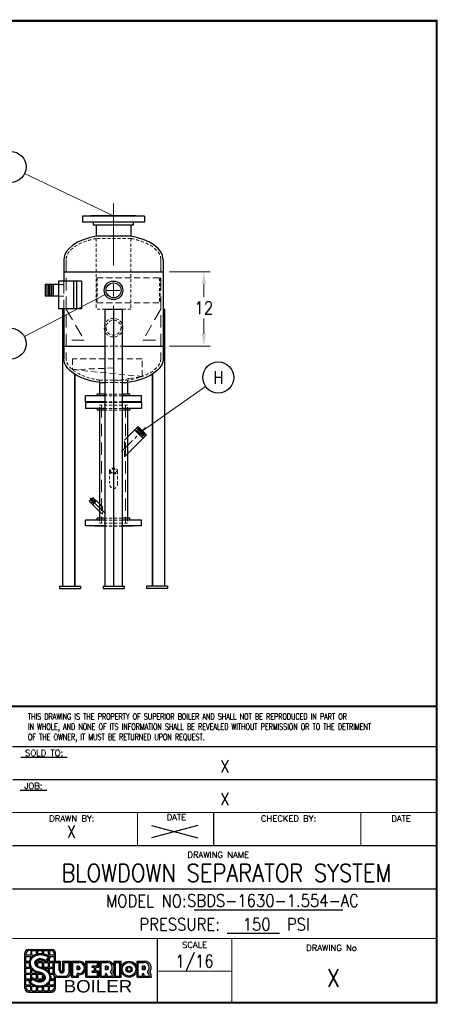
# Model space of a CAD drawing. Extents: x 0 to 254, y 0 to 158.
# Tile 3 of 3: x 187 to 254, y 0 to 158. Entities that reach past the tile are written whole.
import ezdxf
from ezdxf.enums import TextEntityAlignment as Align

# ---------------------------------------------------------------- set-up
doc = ezdxf.new("R2010")
doc.units = 0
doc.header["$LTSCALE"] = 8
doc.header["$MEASUREMENT"] = 0
for name, pattern in [('C', [2, 1.25, -0.25, 0.25, -0.25]), ('CENTER', [2, 1.25, -0.25, 0.25, -0.25]), ('CSS', [0.5, 0.3125, -0.0625, 0.0625, -0.0625]), ('H', [0.375, 0.25, -0.125]), ('HIDDEN', [0.375, 0.25, -0.125]), ('HS', [0.1875, 0.125, -0.0625]), ('HSS', [0.1025, 0.0625, -0.04])]:
    doc.linetypes.add(name, pattern=pattern)
doc.layers.get('0').update_dxf_attribs({"linetype": 'CONTINUOUS'})
doc.layers.get('DEFPOINTS').update_dxf_attribs({"linetype": 'CONTINUOUS'})
for name, color, linetype, lineweight in [('C', 4, 'C', 13), ('CSS', 4, 'CSS', 13), ('H', 5, 'H', 13), ('Hidden', 5, 'HIDDEN', 13), ('HS', 5, 'HS', 13), ('HSS', 5, 'HSS', 13), ('LEADER', 41, 'CONTINUOUS', 13)]:
    doc.layers.add(name, color=color, linetype=linetype, lineweight=lineweight)
for name, color, linetype in [('D', 2, 'CONTINUOUS'), ('Legs', 1, 'CONTINUOUS'), ('X', 1, 'CONTINUOUS')]:
    doc.layers.add(name, color=color, linetype=linetype)
doc.styles.add('LOGO', font='FRAHV.TTF')
doc.styles.add('SKINNY', font='SIMPLEX.shx', dxfattribs={"width": 0.75})
doc.styles.get("Standard").update_dxf_attribs({"font": 'SIMPLEX.shx', "width": 0.875})
doc.dimstyles.get("Standard").update_dxf_attribs({"dimscale": 16, "dimtxt": 0.125, "dimasz": 0.125, "dimexe": 0.0625, "dimexo": 0.0625, "dimgap": 0.04375, "dimtad": 0, "dimtih": 1, "dimtoh": 1, "dimdec": 4, "dimzin": 12, "dimdsep": 46, "dimlunit": 5, "dimtxsty": 'Standard', "dimcen": -0.0625, "dimclrd": 256, "dimclre": 256, "dimclrt": 256, "dimadec": 0, "dimazin": 3, "dimtfac": 0.875, "dimtdec": 4, "dimtofl": 0, "dimtmove": 0, "dimatfit": 2, "dimfxl": 1, "dimtolj": 1, "dimtzin": 12, "dimlwd": 13, "dimlwe": 13, "dimarcsym": 0})

# ---------------------------------------------------------------- blocks, each defined once
blk = doc.blocks.new('*D28')
at = {"layer": 'D', "lineweight": 13, "transparency": 16777216}
for p, q in [((211.09, 117.74), (217.64, 117.74)), ((216.64, 115.74), (216.64, 113.62)), ((216.64, 107.74), (216.64, 110.22)), ((211.09, 105.74), (217.64, 105.74))]:
    blk.add_line(p, q, dxfattribs=at)
at = {"layer": 'D', "transparency": 16777216}
for points in [[(216.31, 115.74), (216.97, 115.74), (216.64, 117.74)], [(216.31, 107.74), (216.97, 107.74), (216.64, 105.74)]]:
    blk.add_solid(points, dxfattribs=at)
at = {"layer": 'DEFPOINTS', "color": 0, "transparency": 16777216}
for p in [(210.09, 117.74), (210.09, 105.74), (216.64, 105.74)]:
    blk.add_point(p, dxfattribs=at)
at = {"layer": 'D', "transparency": 16777216, "insert": (216.64, 111.92), "char_height": 2, "attachment_point": 5}
blk.add_mtext('\\A1;12', dxfattribs=at)
blk = doc.blocks.new('F5150')
for p, q in [((-1, -5), (-1, 5)), ((-0.0625, 5), (-1, 5)), ((-0.0625, -5), (-0.0625, 5)), ((-1.5, -3.21875), (-1.5, 3.21875)), ((-1.5, 3.21875), (-1, 3.21875)), ((0, 3.65625), (-0.0625, 3.65625)), ((0, -3.65625), (0, 3.65625)), ((-1.5, -3.21875), (-1, -3.21875)), ((0, -3.65625), (-0.0625, -3.65625)), ((-0.0625, -5), (-1, -5))]:
    blk.add_line(p, q)
blk = doc.blocks.new('NMPLT1')
for p, q in [((196.9, 116.24), (193.2, 116.24)), ((193.2, 116.24), (193.2, 111.74)), ((195.63, 116.24), (195.63, 111.74)), ((196.14, 116.24), (196.14, 111.74)), ((196.9, 116.24), (196.9, 111.74)), ((196.9, 111.74), (193.2, 111.74))]:
    blk.add_line(p, q)
blk = doc.blocks.new('*X59')
at = {"color": 0}
blk.add_line((7.34, 7.61), (7.37, 7.64), dxfattribs=at)
blk = doc.blocks.new('Drawing Logo')
for p, q in [((0.1254, -0.5026), (0.1254, -0.1452)), ((0.1373, -0.169), (0.1373, -0.1571)), ((0.1849, -0.169), (0.1373, -0.169)), ((0.1373, -0.2286), (0.1373, -0.1809)), ((0.1373, -0.1809), (0.1849, -0.1809)), ((0.1499, -0.1298), (0.1457, -0.134)), ((0.1611, -0.1095), (0.3994, -0.1095)), ((0.1849, -0.1214), (0.173, -0.1214)), ((0.1849, -0.1214), (0.1849, -0.169)), ((0.1849, -0.1996), (0.1849, -0.1809)), ((0.1968, -0.1214), (0.2445, -0.1214)), ((0.1968, -0.169), (0.1968, -0.1214)), ((0.1968, -0.169), (0.2163, -0.169)), ((0.1968, -0.1846), (0.1968, -0.1809)), ((0.1968, -0.1809), (0.2006, -0.1809)), ((0.2445, -0.1565), (0.2445, -0.1214)), ((0.2564, -0.1536), (0.2564, -0.1214)), ((0.2564, -0.1214), (0.3041, -0.1214)), ((0.3041, -0.1525), (0.3041, -0.1214)), ((0.316, -0.1547), (0.316, -0.1214)), ((0.316, -0.1214), (0.3636, -0.1214)), ((0.3542, -0.169), (0.3636, -0.169)), ((0.3636, -0.169), (0.3636, -0.1214)), ((0.3756, -0.1214), (0.3875, -0.1214)), ((0.3756, -0.1214), (0.3756, -0.169)), ((0.4232, -0.169), (0.3756, -0.169)), ((0.3756, -0.1809), (0.4232, -0.1809)), ((0.3756, -0.1838), (0.3756, -0.1809)), ((0.3756, -0.2286), (0.3756, -0.1923)), ((0.4232, -0.1682), (0.4224, -0.169)), ((0.4232, -0.169), (0.4232, -0.1571)), ((0.4232, -0.2286), (0.4232, -0.1809)), ((0.4351, -0.2286), (0.4351, -0.1452)), ((0.1373, -0.2286), (0.1731, -0.2286)), ((0.1373, -0.2405), (0.1714, -0.2405)), ((0.1373, -0.2882), (0.1373, -0.2405)), ((0.1373, -0.2882), (0.1814, -0.2882)), ((0.2366, -0.2405), (0.2445, -0.2405)), ((0.2441, -0.2286), (0.2445, -0.2286)), ((0.2445, -0.2671), (0.2445, -0.2405)), ((0.2564, -0.2286), (0.2564, -0.2207)), ((0.2564, -0.2286), (0.3041, -0.2286)), ((0.2564, -0.2773), (0.2564, -0.2405)), ((0.2564, -0.2405), (0.3041, -0.2405)), ((0.2827, -0.2882), (0.3041, -0.2882)), ((0.3041, -0.2286), (0.3041, -0.2182)), ((0.3041, -0.2882), (0.3041, -0.2405)), ((0.316, -0.2286), (0.316, -0.2222)), ((0.316, -0.2286), (0.3281, -0.2286)), ((0.316, -0.2882), (0.316, -0.2405)), ((0.316, -0.2405), (0.3636, -0.2405)), ((0.316, -0.2882), (0.3636, -0.2882)), ((0.3454, -0.2286), (0.3636, -0.2286)), ((0.3636, -0.2286), (0.3636, -0.2067)), ((0.3636, -0.2882), (0.3636, -0.2405)), ((0.3756, -0.2286), (0.4849, -0.2286)), ((0.3756, -0.2405), (0.4108, -0.2405)), ((0.3756, -0.2882), (0.3756, -0.2405)), ((0.3756, -0.2882), (0.4108, -0.2882)), ((0.4108, -0.3529), (0.4108, -0.2286)), ((0.4232, -0.3405), (0.4232, -0.241)), ((0.4232, -0.241), (0.4729, -0.241)), ((0.4232, -0.3343), (0.4232, -0.2845)), ((0.4729, -0.3181), (0.4729, -0.241)), ((0.4854, -0.3181), (0.4854, -0.2286)), ((0.5102, -0.2286), (0.5848, -0.2286)), ((0.5102, -0.3181), (0.5102, -0.2286)), ((0.5227, -0.241), (0.5724, -0.241)), ((0.5227, -0.3181), (0.5227, -0.241)), ((0.5724, -0.3405), (0.5724, -0.241)), ((0.5848, -0.3529), (0.5848, -0.2286)), ((0.5973, -0.3902), (0.5973, -0.2286)), ((0.5973, -0.2286), (0.6719, -0.2286)), ((0.6097, -0.3778), (0.6097, -0.241)), ((0.6097, -0.241), (0.6719, -0.241)), ((0.6672, -0.2799), (0.6532, -0.2799)), ((0.6532, -0.3141), (0.6532, -0.2799)), ((0.6672, -0.291), (0.6656, -0.291)), ((0.6656, -0.3029), (0.6656, -0.291)), ((0.7402, -0.2286), (0.8708, -0.2286)), ((0.7402, -0.3902), (0.7402, -0.2286)), ((0.7527, -0.241), (0.8583, -0.241)), ((0.7527, -0.3778), (0.7527, -0.241)), ((0.8583, -0.2783), (0.8024, -0.2783)), ((0.8024, -0.2908), (0.8024, -0.2783)), ((0.8273, -0.2908), (0.8024, -0.2908)), ((0.8273, -0.328), (0.8273, -0.2908)), ((0.8708, -0.2908), (0.8397, -0.2908)), ((0.8397, -0.328), (0.8397, -0.2908)), ((0.8583, -0.2783), (0.8583, -0.241)), ((0.8708, -0.2908), (0.8708, -0.2286)), ((0.8832, -0.2286), (0.963, -0.2286)), ((0.8832, -0.3902), (0.8832, -0.2286)), ((0.8956, -0.241), (0.95, -0.241)), ((0.8956, -0.3778), (0.8956, -0.241)), ((0.9531, -0.2799), (0.9391, -0.2799)), ((0.9391, -0.3141), (0.9391, -0.2799)), ((0.9516, -0.3029), (0.9516, -0.291)), ((0.9531, -0.291), (0.9516, -0.291)), ((1.0262, -0.3902), (1.0262, -0.2286)), ((1.0262, -0.2286), (1.0945, -0.2286)), ((1.0386, -0.3778), (1.0386, -0.241)), ((1.0386, -0.241), (1.0821, -0.241)), ((1.0821, -0.3778), (1.0821, -0.241)), ((1.0945, -0.3902), (1.0945, -0.2286)), ((1.2562, -0.2286), (1.3359, -0.2286)), ((1.2562, -0.3902), (1.2562, -0.2286)), ((1.2686, -0.241), (1.3229, -0.241)), ((1.2686, -0.3778), (1.2686, -0.241)), ((1.3261, -0.2799), (1.3121, -0.2799)), ((1.3121, -0.3141), (1.3121, -0.2799)), ((1.3245, -0.3029), (1.3245, -0.291)), ((1.3261, -0.291), (1.3245, -0.291)), ((0.1373, -0.3477), (0.1373, -0.3001)), ((0.1373, -0.3001), (0.1849, -0.3001)), ((0.1373, -0.3477), (0.1849, -0.3477)), ((0.1373, -0.4073), (0.1373, -0.3596)), ((0.1373, -0.3596), (0.1849, -0.3596)), ((0.1849, -0.3477), (0.1849, -0.3001)), ((0.1849, -0.3477), (0.1849, -0.3477)), ((0.1849, -0.4073), (0.1849, -0.3596)), ((0.1968, -0.3477), (0.1968, -0.3106)), ((0.1968, -0.3477), (0.2445, -0.3477)), ((0.1968, -0.4043), (0.1968, -0.3596)), ((0.1968, -0.3596), (0.2445, -0.3596)), ((0.2445, -0.3477), (0.2445, -0.3436)), ((0.2445, -0.4073), (0.2445, -0.3596)), ((0.2564, -0.4073), (0.2564, -0.3596)), ((0.2564, -0.3596), (0.2959, -0.3596)), ((0.3041, -0.4073), (0.3041, -0.3645)), ((0.316, -0.4073), (0.316, -0.3755)), ((0.321, -0.3001), (0.3636, -0.3001)), ((0.3636, -0.3319), (0.3636, -0.3001)), ((0.3756, -0.3001), (0.4108, -0.3001)), ((0.3756, -0.3477), (0.3756, -0.3001)), ((0.3756, -0.3477), (0.4108, -0.3477)), ((0.3808, -0.3596), (0.4114, -0.3596)), ((0.4232, -0.4073), (0.4232, -0.3807)), ((0.4351, -0.5026), (0.4351, -0.3879)), ((0.4481, -0.3902), (0.5475, -0.3902)), ((0.4605, -0.3778), (0.5351, -0.3778)), ((0.5973, -0.3902), (0.6656, -0.3902)), ((0.6097, -0.3778), (0.6532, -0.3778)), ((0.6672, -0.3141), (0.6532, -0.3141)), ((0.6532, -0.3778), (0.6532, -0.3529)), ((0.6719, -0.3529), (0.6532, -0.3529)), ((0.6672, -0.3029), (0.6656, -0.3029)), ((0.6656, -0.3902), (0.6656, -0.3653)), ((0.6719, -0.3653), (0.6656, -0.3653)), ((0.7402, -0.3902), (0.8708, -0.3902)), ((0.7527, -0.3778), (0.8583, -0.3778)), ((0.8024, -0.3405), (0.8024, -0.328)), ((0.8273, -0.328), (0.8024, -0.328)), ((0.8583, -0.3405), (0.8024, -0.3405)), ((0.8708, -0.328), (0.8397, -0.328)), ((0.8583, -0.3778), (0.8583, -0.3405)), ((0.8708, -0.3902), (0.8708, -0.328)), ((0.8832, -0.3902), (0.9516, -0.3902)), ((0.8956, -0.3778), (0.9391, -0.3778)), ((0.9531, -0.3141), (0.9391, -0.3141)), ((0.9391, -0.3778), (0.9391, -0.3569)), ((0.9462, -0.3529), (0.9431, -0.3529)), ((0.9531, -0.3029), (0.9516, -0.3029)), ((0.9516, -0.3902), (0.9516, -0.3718)), ((0.9547, -0.3902), (1.0262, -0.3902)), ((0.9578, -0.3778), (1.0075, -0.3778)), ((1.0262, -0.3778), (1.0262, -0.3902)), ((1.0262, -0.3902), (1.0945, -0.3902)), ((1.0386, -0.3778), (1.0821, -0.3778)), ((1.2562, -0.3902), (1.3245, -0.3902)), ((1.2686, -0.3778), (1.3121, -0.3778)), ((1.3261, -0.3141), (1.3121, -0.3141)), ((1.3121, -0.3778), (1.3121, -0.3569)), ((1.3191, -0.3529), (1.3161, -0.3529)), ((1.3261, -0.3029), (1.3245, -0.3029)), ((1.3245, -0.3902), (1.3245, -0.3718)), ((1.3276, -0.3902), (1.3991, -0.3902)), ((1.3308, -0.3778), (1.3805, -0.3778)), ((1.3991, -0.3778), (1.3991, -0.3902)), ((0.1373, -0.4073), (0.1849, -0.4073)), ((0.1373, -0.4192), (0.1849, -0.4192)), ((0.1373, -0.4669), (0.1373, -0.4192)), ((0.1373, -0.4669), (0.1849, -0.4669)), ((0.1373, -0.4788), (0.1849, -0.4788)), ((0.1373, -0.4788), (0.1373, -0.4907)), ((0.1849, -0.4669), (0.1849, -0.4582)), ((0.1849, -0.5264), (0.1849, -0.4788)), ((0.1968, -0.5264), (0.1968, -0.4788)), ((0.1968, -0.4788), (0.2195, -0.4788)), ((0.2249, -0.4073), (0.2445, -0.4073)), ((0.2444, -0.4192), (0.2445, -0.4192)), ((0.2445, -0.4193), (0.2445, -0.4192)), ((0.2445, -0.5264), (0.2445, -0.4865)), ((0.2564, -0.4073), (0.3041, -0.4073)), ((0.2564, -0.423), (0.2564, -0.4192)), ((0.2564, -0.4192), (0.3041, -0.4192)), ((0.2564, -0.5264), (0.2564, -0.4885)), ((0.3041, -0.5264), (0.3041, -0.487)), ((0.316, -0.4073), (0.3192, -0.4073)), ((0.316, -0.5264), (0.316, -0.4839)), ((0.3295, -0.4788), (0.3636, -0.4788)), ((0.35, -0.4669), (0.3636, -0.4669)), ((0.3636, -0.4669), (0.3636, -0.4548)), ((0.3636, -0.5264), (0.3636, -0.4788)), ((0.3756, -0.4669), (0.3756, -0.4389)), ((0.3756, -0.4669), (0.4232, -0.4669)), ((0.3756, -0.4788), (0.4232, -0.4788)), ((0.3756, -0.5264), (0.3756, -0.4788)), ((0.3842, -0.4192), (0.4232, -0.4192)), ((0.3868, -0.4073), (0.4232, -0.4073)), ((0.4232, -0.4669), (0.4232, -0.4192)), ((0.4232, -0.4788), (0.4232, -0.4907)), ((0.1611, -0.5384), (0.3994, -0.5384)), ((0.1849, -0.5264), (0.173, -0.5264)), ((0.1968, -0.5264), (0.2445, -0.5264)), ((0.2564, -0.5264), (0.3041, -0.5264)), ((0.316, -0.5264), (0.3636, -0.5264)), ((0.3756, -0.5264), (0.3875, -0.5264))]:
    blk.add_line(p, q)
for points in [[(0.2057, -0.3932), (0.2084, -0.3958), (0.2153, -0.4012), (0.2198, -0.4052), (0.2287, -0.4107), (0.2336, -0.4139), (0.2392, -0.4169), (0.2482, -0.4206), (0.2537, -0.4223), (0.2614, -0.424), (0.2723, -0.4252), (0.278, -0.4252), (0.2876, -0.4244), (0.2957, -0.4226), (0.3036, -0.4197), (0.3101, -0.4161), (0.3158, -0.4114), (0.3204, -0.4053), (0.3229, -0.3983), (0.323, -0.3907), (0.3212, -0.3842), (0.3172, -0.3771), (0.3134, -0.3724), (0.3087, -0.368), (0.3046, -0.3648), (0.2956, -0.3595), (0.2888, -0.3565), (0.2815, -0.354), (0.2735, -0.3521), (0.2663, -0.3506), (0.2596, -0.3488), (0.2501, -0.3458), (0.2379, -0.3407), (0.2304, -0.3369), (0.2248, -0.3337), (0.2184, -0.3295), (0.211, -0.324), (0.2065, -0.3202), (0.2006, -0.3146), (0.1962, -0.3099), (0.1911, -0.3036), (0.1864, -0.2968), (0.1837, -0.2924), (0.1802, -0.2856), (0.1775, -0.2795), (0.176, -0.2753), (0.1741, -0.2691), (0.1721, -0.2589), (0.1714, -0.2521), (0.1713, -0.2436), (0.172, -0.235), (0.1732, -0.2282), (0.1754, -0.2199), (0.1776, -0.2139), (0.1809, -0.2068), (0.1861, -0.1978), (0.1913, -0.1908), (0.1965, -0.185), (0.2038, -0.1781), (0.2089, -0.174), (0.2133, -0.1709), (0.2224, -0.1655), (0.2315, -0.1612), (0.2402, -0.1579), (0.2477, -0.1556), (0.2531, -0.1543), (0.2614, -0.1527), (0.2694, -0.1517), (0.2768, -0.1512), (0.2854, -0.1511), (0.2945, -0.1515), (0.2998, -0.152), (0.3071, -0.153), (0.3162, -0.1547), (0.3248, -0.1569), (0.3317, -0.1591), (0.3384, -0.1616), (0.3452, -0.1645), (0.3537, -0.1688), (0.361, -0.173), (0.3703, -0.1794), (0.379, -0.1866), (0.3797, -0.1873), (0.3384, -0.2371), (0.3296, -0.2296), (0.3193, -0.2237), (0.3106, -0.2201), (0.3008, -0.2174), (0.2837, -0.2156), (0.27, -0.2167), (0.2578, -0.2202), (0.2469, -0.2262), (0.2391, -0.2348), (0.2358, -0.2482), (0.239, -0.2591), (0.2431, -0.2654), (0.2471, -0.2699), (0.2519, -0.2741), (0.2576, -0.2781), (0.2678, -0.2834), (0.2759, -0.2863), (0.29, -0.2896), (0.2979, -0.2916), (0.311, -0.2958), (0.3185, -0.2989), (0.3313, -0.3054), (0.3411, -0.3116), (0.3464, -0.3155), (0.3542, -0.3221), (0.3607, -0.3286), (0.3652, -0.3338), (0.3695, -0.3393), (0.3729, -0.3444), (0.3761, -0.3497), (0.3792, -0.3559), (0.3824, -0.3637), (0.3857, -0.3748), (0.3871, -0.3833), (0.3878, -0.393), (0.3875, -0.4016), (0.3865, -0.4095), (0.3848, -0.417), (0.3826, -0.4241), (0.3792, -0.4322), (0.3759, -0.4383), (0.3716, -0.4449), (0.3674, -0.4505), (0.3617, -0.4567), (0.3562, -0.462), (0.3471, -0.469), (0.3388, -0.4741), (0.3302, -0.4785), (0.32, -0.4826), (0.3099, -0.4856), (0.2991, -0.4879), (0.2888, -0.4892), (0.2751, -0.4898), (0.2619, -0.4891), (0.2494, -0.4874), (0.2387, -0.4851), (0.2273, -0.4817), (0.2163, -0.4774), (0.2087, -0.4738), (0.1972, -0.4673), (0.1892, -0.4618), (0.1798, -0.454), (0.1735, -0.4477), (0.1683, -0.4418), (0.1676, -0.4409)], [(0.2072, -0.4075), (0.2074, -0.4078), (0.2125, -0.4119), (0.2222, -0.4193), (0.2281, -0.4231), (0.2346, -0.4267), (0.2446, -0.4308), (0.2509, -0.4328), (0.2597, -0.4347), (0.2717, -0.436), (0.2784, -0.436), (0.2892, -0.435), (0.2987, -0.433), (0.3081, -0.4295), (0.3162, -0.425), (0.3237, -0.4189), (0.33, -0.4105), (0.3337, -0.4003), (0.3338, -0.3892), (0.3312, -0.38), (0.3262, -0.371), (0.3213, -0.3651), (0.3157, -0.3598), (0.3106, -0.3559), (0.3006, -0.3499), (0.2928, -0.3464), (0.2844, -0.3436), (0.2758, -0.3416), (0.2688, -0.3401), (0.2626, -0.3385), (0.2539, -0.3357), (0.2424, -0.3309), (0.2355, -0.3274), (0.2304, -0.3245), (0.2245, -0.3207), (0.2177, -0.3156), (0.2137, -0.3122), (0.2083, -0.307), (0.2044, -0.3028), (0.1997, -0.2971), (0.1954, -0.2909), (0.1931, -0.2871), (0.1899, -0.281), (0.1875, -0.2755), (0.1862, -0.2719), (0.1846, -0.2665), (0.1828, -0.2573), (0.1822, -0.2515), (0.1821, -0.244), (0.1827, -0.2364), (0.1837, -0.2306), (0.1857, -0.2231), (0.1876, -0.2179), (0.1904, -0.2117), (0.1951, -0.2037), (0.1997, -0.1975), (0.2042, -0.1925), (0.2109, -0.1862), (0.2154, -0.1827), (0.2192, -0.18), (0.2275, -0.1751), (0.2358, -0.1711), (0.2437, -0.1681), (0.2505, -0.166), (0.2553, -0.1648), (0.2631, -0.1634), (0.2705, -0.1624), (0.2773, -0.1619), (0.2852, -0.1618), (0.2938, -0.1622), (0.2985, -0.1627), (0.3053, -0.1636), (0.3138, -0.1653), (0.3218, -0.1673), (0.3282, -0.1693), (0.3345, -0.1716), (0.3407, -0.1743), (0.3486, -0.1782), (0.3552, -0.1821), (0.3638, -0.188), (0.3646, -0.1887), (0.3371, -0.2218), (0.3358, -0.2208), (0.3241, -0.214), (0.314, -0.2099), (0.3028, -0.2068), (0.2838, -0.2048), (0.2681, -0.2061), (0.2536, -0.2101), (0.2402, -0.2176), (0.2293, -0.2295), (0.2247, -0.2484), (0.2291, -0.2636), (0.2345, -0.272), (0.2395, -0.2775), (0.2453, -0.2826), (0.252, -0.2873), (0.2634, -0.2932), (0.2728, -0.2967), (0.2875, -0.3001), (0.295, -0.302), (0.3072, -0.3059), (0.314, -0.3087), (0.3259, -0.3148), (0.335, -0.3205), (0.3397, -0.324), (0.3469, -0.33), (0.3528, -0.336), (0.3569, -0.3406), (0.3607, -0.3456), (0.3638, -0.3502), (0.3666, -0.3549), (0.3694, -0.3604), (0.3723, -0.3673), (0.3752, -0.3772), (0.3764, -0.3846), (0.377, -0.3932), (0.3768, -0.4007), (0.3759, -0.4076), (0.3744, -0.4142), (0.3725, -0.4203), (0.3694, -0.4275), (0.3666, -0.4328), (0.3628, -0.4387), (0.3591, -0.4436), (0.3541, -0.4492), (0.3492, -0.4538), (0.341, -0.4601), (0.3335, -0.4647), (0.3258, -0.4687), (0.3165, -0.4724), (0.3072, -0.4752), (0.2973, -0.4773), (0.2878, -0.4785), (0.2752, -0.479), (0.2629, -0.4784), (0.2513, -0.4768), (0.2414, -0.4747), (0.2308, -0.4715), (0.2206, -0.4675), (0.2137, -0.4643), (0.2029, -0.4582), (0.1958, -0.4532), (0.1871, -0.446), (0.1813, -0.4403), (0.1811, -0.4401)]]:
    blk.add_lwpolyline(points, close=True)
for radius in [0.0808, 0.0684, 0.0311, 0.0186]:
    blk.add_circle((1.1754, -0.3094), radius)
for centre, radius, start, end in [((0.1611, -0.1452), 0.0357, 90, 180), ((0.173, -0.1571), 0.0357, 90, 180), ((0.3875, -0.1571), 0.0357, 0, 90), ((0.3994, -0.1452), 0.0357, 0, 90), ((0.6672, -0.297), 0.0171, 270, 90), ((0.6672, -0.297), 0.00593, 270, 90), ((0.6719, -0.297), 0.0684, 270, 90), ((0.6719, -0.297), 0.0559, 270, 90), ((0.9537, -0.2942), 0.0533, 311.2943, 94.01027), ((0.9531, -0.297), 0.0171, 270, 90), ((0.9531, -0.297), 0.00593, 270, 90), ((0.9611, -0.2936), 0.0651, 321.13417, 88.36816), ((1.3266, -0.2942), 0.0533, 311.2943, 94.01027), ((1.3261, -0.297), 0.0171, 270, 90), ((1.3261, -0.297), 0.00593, 270, 90), ((1.3341, -0.2936), 0.0651, 321.13417, 88.36816), ((0.4481, -0.3529), 0.0373, 180, 270), ((0.4605, -0.3405), 0.0373, 180, 270), ((0.5351, -0.3405), 0.0373, 270, 0), ((0.5475, -0.3529), 0.0373, 270, 0), ((0.9431, -0.3569), 0.00398, 90, 180), ((0.9462, -0.3569), 0.00398, 39.5311, 90), ((0.9204, -0.3781), 0.0373, 0.54123, 39.5311), ((0.8953, -0.3908), 0.0594, 0.54123, 18.61976), ((0.9266, -0.3867), 0.0815, 6.30566, 40.09149), ((0.94, -0.3823), 0.0863, 3.0323, 33.71535), ((1.3161, -0.3569), 0.00398, 90, 180), ((1.3191, -0.3569), 0.00398, 39.5311, 90), ((1.2934, -0.3781), 0.0373, 0.54123, 39.5311), ((1.2682, -0.3908), 0.0594, 0.54123, 18.61976), ((1.2995, -0.3867), 0.0815, 6.30566, 40.09149), ((1.3129, -0.3823), 0.0863, 3.0323, 33.71535), ((0.173, -0.4907), 0.0357, 180, 270), ((0.3875, -0.4907), 0.0357, 270, 0), ((0.1611, -0.5026), 0.0357, 180, 270), ((0.3994, -0.5026), 0.0357, 270, 0)]:
    blk.add_arc(centre, radius, start, end)
blk.add_ellipse((0.4978, -0.3181), major_axis=(0, -0.0162), ratio=0.768586, start_param=-1.570796, end_param=1.570796)
blk.add_rational_spline([(0.2827, -0.2882), (0.2841, -0.2885), (0.2854, -0.2887)], [0.979133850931, 0.989192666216, 1], degree=2)
blk.add_rational_spline([(0.4729, -0.3181), (0.4729, -0.3467), (0.4978, -0.3467), (0.5227, -0.3467), (0.5227, -0.3181)], [1, 0.715972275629, 1, 0.715972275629, 1], degree=2, knots=[-1.570796, -1.570796, -1.570796, 0, 0, 1.570796, 1.570796, 1.570796])
at = {"xscale": 0.09531220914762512, "yscale": 0.09531220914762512, "zscale": 0.09531220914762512}
blk.add_blockref('*X59', (-0.5028, -0.9091), dxfattribs=at)
at = {"style": 'LOGO', "width": 1.125}
blk.add_text('BOILER', height=0.125, dxfattribs=at).set_placement((0.5175, -0.5429))

msp = doc.modelspace()

# ---------------------------------------------------------------- linework, layer by layer
for p, q in [((199.30444, 125.2365), (199.30444, 123.48695)), ((204.86744, 125.2365), (204.86744, 123.48695)), ((204.86744, 123.48695), (199.30444, 123.48695)), ((194.08594, 119.7365), (194.08594, 116.2365)), ((210.08594, 119.7365), (210.08594, 103.7365)), ((194.08594, 117.7365), (210.08594, 117.7365)), ((191.08594, 115.6865), (191.08594, 113.7865)), ((191.08594, 115.6865), (191.08594, 113.7865)), ((193.2025, 115.6865), (191.08594, 115.6865)), ((191.33594, 115.6865), (191.33594, 113.7865)), ((191.58594, 115.6865), (191.58594, 113.7865)), ((191.83594, 115.6865), (191.83594, 113.7865)), ((192.08594, 115.6865), (192.08594, 113.7865)), ((192.33594, 115.6865), (192.33594, 113.7865)), ((193.2025, 113.7865), (191.08594, 113.7865)), ((194.08594, 111.7365), (194.08594, 103.7365)), ((194.08594, 105.7365), (200.67173, 105.7365)), ((203.50016, 105.7365), (210.08594, 105.7365)), ((199.83594, 99.89797), (199.83594, 98.0465)), ((199.83594, 99.89797), (200.67173, 99.89797)), ((203.50016, 99.89797), (204.33594, 99.89797)), ((204.33594, 99.89797), (204.33594, 98.0465)), ((197.58594, 96.7965), (197.58594, 97.7365)), ((200.67173, 97.7365), (197.58594, 97.7365)), ((200.67173, 96.7965), (197.58594, 96.7965)), ((199.45969, 97.7365), (199.45969, 98.0465)), ((200.67173, 98.0465), (199.45969, 98.0465)), ((204.71219, 98.0465), (203.50016, 98.0465)), ((206.58594, 97.7365), (203.50016, 97.7365)), ((206.58594, 96.7965), (203.50016, 96.7965)), ((204.71219, 97.7365), (204.71219, 98.0465)), ((206.58594, 96.7965), (206.58594, 97.7365)), ((197.58594, 96.6765), (197.58594, 95.7365)), ((200.67173, 96.6765), (197.58594, 96.6765)), ((200.67173, 95.7365), (197.58594, 95.7365)), ((200.67173, 96.7365), (198.99219, 96.7365)), ((200.67173, 96.7365), (198.99219, 96.7365)), ((199.45969, 95.7365), (199.45969, 95.4265)), ((200.67173, 95.4265), (199.45969, 95.4265)), ((199.83594, 95.4265), (199.83594, 78.0465)), ((205.17969, 96.7365), (203.50016, 96.7365)), ((205.17969, 96.7365), (203.50016, 96.7365)), ((206.58594, 96.6765), (203.50016, 96.6765)), ((206.58594, 95.7365), (203.50016, 95.7365)), ((204.71219, 95.4265), (203.50016, 95.4265)), ((204.33594, 95.4265), (204.33594, 78.0465)), ((204.71219, 95.7365), (204.71219, 95.4265)), ((206.58594, 96.6765), (206.58594, 95.7365)), ((204.33594, 91.08001), (206.06597, 92.81004)), ((206.84379, 90.90085), (205.50029, 92.24435)), ((207.12663, 91.18369), (205.78313, 92.5272)), ((206.84379, 91.18369), (205.78313, 92.24435)), ((207.40948, 91.46654), (206.06597, 92.81004)), ((207.12663, 91.46654), (206.06597, 92.5272)), ((204.33594, 88.393), (207.40948, 91.46654)), ((198.17662, 80.80186), (198.77059, 81.39583)), ((198.80807, 81.15046), (198.42199, 80.76438)), ((199.05343, 81.11298), (198.45947, 80.51901)), ((199.83594, 80.33047), (198.77059, 81.39583)), ((199.83594, 79.14254), (198.17662, 80.80186)), ((199.09091, 80.86762), (198.70483, 80.48154)), ((199.33628, 80.83014), (198.74231, 80.23617)), ((197.58594, 76.7965), (197.58594, 77.7365)), ((200.67173, 77.7365), (197.58594, 77.7365)), ((199.45969, 77.7365), (199.45969, 78.0465)), ((200.67173, 78.0465), (199.45969, 78.0465)), ((204.71219, 78.0465), (203.50016, 78.0465)), ((206.58594, 77.7365), (203.50016, 77.7365)), ((204.71219, 77.7365), (204.71219, 78.0465)), ((206.58594, 76.7965), (206.58594, 77.7365)), ((200.67173, 76.7965), (197.58594, 76.7965)), ((200.67173, 76.7365), (198.99219, 76.7365)), ((206.58594, 76.7965), (203.50016, 76.7965)), ((205.17969, 76.7365), (203.50016, 76.7365))]:
    msp.add_line(p, q)
at = {"linetype": 'CENTER'}
for p, q in [((198.99219, 96.7365), (198.99219, 96.7965)), ((205.17969, 96.7365), (205.17969, 96.7965)), ((198.99219, 96.7365), (198.99219, 96.6765)), ((205.17969, 96.7365), (205.17969, 96.6765)), ((198.99219, 76.7365), (198.99219, 76.7965)), ((205.17969, 76.7365), (205.17969, 76.7965))]:
    msp.add_line(p, q, dxfattribs=at)
for radius in [1.5, 1.203]:
    msp.add_circle((202.08594, 114.7365), radius)
for start_param, end_param in [(5.067492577, 6.283185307), (3.141592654, 4.357285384)]:
    msp.add_ellipse((202.08594, 119.7365), major_axis=(-8, 0), ratio=0.5, start_param=start_param, end_param=end_param)
at = {"extrusion": (0, 0, -1)}
for start_param, end_param in [(4.997485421, 6.283185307), (3.141592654, 4.42729254)]:
    msp.add_ellipse((202.08594, 103.7365), major_axis=(-8, 0), ratio=0.5, start_param=start_param, end_param=end_param, dxfattribs=at)
at = {"layer": 'C'}
for p, q in [((202.08594, 128.7365), (202.08594, 117.2365)), ((202.08594, 112.2365), (202.08594, 74.7365)), ((202.08594, 82.579), (202.08594, 74.7365))]:
    msp.add_line(p, q, dxfattribs=at)
at = {"layer": 'CSS'}
for p, q in [((203.37394, 88.7745), (207.25922, 92.65978)), ((200.79794, 78.7745), (198.12005, 81.45239))]:
    msp.add_line(p, q, dxfattribs=at)
at = {"layer": 'D'}
for centre in [(185.4917, 134.62465), (185.4917, 106.15282), (218.96905, 100.70215)]:
    msp.add_circle(centre, 2.5, dxfattribs=at)
at = {"layer": 'H'}
for p, q in [((194.46094, 119.7365), (194.46094, 103.73099)), ((209.71094, 119.7365), (209.71094, 103.7365)), ((194.08594, 116.2365), (194.08594, 111.7365)), ((194.08594, 115.6865), (193.2025, 115.6865)), ((194.08594, 113.7865), (193.2025, 113.7865)), ((200.17294, 96.2365), (200.17294, 77.2365)), ((203.99894, 96.2365), (203.99894, 77.2365))]:
    msp.add_line(p, q, dxfattribs=at)
at = {"layer": 'Hidden'}
for p, q in [((194.46083, 111.72714), (197.34758, 106.72714)), ((209.71094, 111.7365), (206.82419, 106.7365)), ((197.34758, 106.72714), (194.46083, 106.72714)), ((206.82419, 106.7365), (209.71094, 106.7365)), ((202.08601, 100.11154), (202.08594, 103.7365))]:
    msp.add_line(p, q, dxfattribs=at)
at = {"layer": 'HS'}
for p, q in [((199.40327, 116.7365), (209.71094, 116.7365)), ((199.40327, 112.7365), (209.71094, 112.7365)), ((206.71094, 103.7365), (195.46094, 103.7365)), ((195.46094, 103.7365), (195.46094, 101.97117)), ((202.08594, 102.2365), (202.08594, 103.7365)), ((206.71094, 100.87156), (206.71094, 103.7365)), ((202.08597, 102.23651), (195.46094, 101.97117)), ((195.46094, 101.97117), (206.71094, 100.87156)), ((206.71094, 100.87156), (202.08601, 100.11154)), ((203.87394, 87.931), (203.87394, 90.61801))]:
    msp.add_line(p, q, dxfattribs=at)
at = {"layer": 'HSS'}
for p, q in [((199.30444, 123.10537), (199.30444, 111.7365)), ((204.86744, 123.10537), (199.30444, 123.10537)), ((204.86744, 123.10537), (204.86744, 111.7365)), ((199.40327, 116.7365), (199.40327, 112.7365)), ((199.44725, 116.7365), (199.44725, 112.7365)), ((209.48521, 116.7365), (209.48521, 112.7365)), ((209.60853, 116.7365), (209.60853, 112.7365)), ((204.86744, 111.7365), (199.30444, 111.7365)), ((200.67173, 105.7365), (203.50016, 105.7365)), ((199.83594, 100.27761), (199.83594, 99.89797)), ((199.83594, 100.27761), (204.33594, 100.27761)), ((204.33594, 100.27761), (204.33594, 99.89797)), ((200.67173, 99.89797), (203.50016, 99.89797)), ((203.50016, 98.0465), (200.67173, 98.0465)), ((203.50016, 97.7365), (200.67173, 97.7365)), ((203.50016, 96.7965), (200.67173, 96.7965)), ((204.33594, 96.2365), (199.83594, 96.2365)), ((199.83594, 95.4265), (199.83594, 96.2365)), ((203.50016, 96.7365), (200.67173, 96.7365)), ((203.50016, 96.7365), (200.67173, 96.7365)), ((203.50016, 96.6765), (200.67173, 96.6765)), ((203.50016, 95.7365), (200.67173, 95.7365)), ((203.50016, 95.4265), (200.67173, 95.4265)), ((204.33594, 95.4265), (204.33594, 96.2365)), ((203.87394, 90.61801), (204.33594, 91.08001)), ((203.87394, 87.931), (204.33594, 88.393)), ((201.42844, 85.63801), (201.42844, 83.7365)), ((202.74344, 85.63801), (202.74344, 83.7365)), ((200.29794, 79.86847), (199.83594, 80.33047)), ((200.29794, 79.86847), (200.29794, 78.68054)), ((200.29794, 78.68054), (199.83594, 79.14254)), ((199.83594, 78.0465), (199.83594, 77.2365)), ((203.50016, 78.0465), (200.67173, 78.0465)), ((203.50016, 77.7365), (200.67173, 77.7365)), ((204.33594, 78.0465), (204.33594, 77.2365)), ((204.33594, 77.2365), (199.83594, 77.2365)), ((203.50016, 76.7965), (200.67173, 76.7965)), ((203.50016, 76.7365), (200.67173, 76.7365))]:
    msp.add_line(p, q, dxfattribs=at)
for radius in [1.5, 1.203]:
    msp.add_circle((202.08594, 108.7365), radius, dxfattribs=at)
at = {"layer": 'HSS', "extrusion": (0, 0, -1)}
for major_axis in [(-0.6575, 0), (-0.4785, 0)]:
    msp.add_ellipse((202.08594, 85.63801), major_axis=major_axis, ratio=0.707106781, dxfattribs=at)
msp.add_ellipse((202.08594, 83.7365), major_axis=(0, 0.92985), ratio=0.707106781, start_param=1.570796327, end_param=4.71238898, dxfattribs=at)
at = {"layer": 'HSS'}
for points, knots in [([(199.30444, 123.10537), (198.75867, 123.00124), (198.23787, 122.86651), (196.99339, 122.45017), (196.32966, 122.12788), (195.28998, 121.40667), (194.91645, 121.00898), (194.53759, 120.31906), (194.46094, 120.0268), (194.46094, 119.7365)], [5.076877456, 5.076877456, 5.076877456, 5.076877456, 5.302068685, 5.302068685, 5.658646, 5.658646, 6.015223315, 6.015223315, 6.283185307, 6.283185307, 6.283185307, 6.283185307]), ([(209.71094, 119.7365), (209.71094, 120.04841), (209.62247, 120.363), (209.24552, 120.99943), (208.95496, 121.31878), (208.17917, 121.91625), (207.69491, 122.19374), (206.5759, 122.67179), (205.94147, 122.87247), (205.1309, 123.05304), (204.9999, 123.0801), (204.86744, 123.10537)], [3.141592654, 3.141592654, 3.141592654, 3.141592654, 3.429506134, 3.429506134, 3.717419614, 3.717419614, 4.005333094, 4.005333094, 4.293246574, 4.293246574, 4.347900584, 4.347900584, 4.347900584, 4.347900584]), ([(199.83594, 100.27708), (199.27238, 100.36191), (198.72925, 100.47864), (197.39546, 100.85952), (196.66377, 101.17117), (195.49451, 101.88899), (195.05937, 102.29454), (194.56695, 103.04986), (194.46094, 103.39514), (194.46094, 103.7365)], [5.004762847, 5.004762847, 5.004762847, 5.004762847, 5.231313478, 5.231313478, 5.599697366, 5.599697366, 5.968081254, 5.968081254, 6.283185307, 6.283185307, 6.283185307, 6.283185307]), ([(209.71094, 103.7365), (209.71094, 103.42458), (209.62246, 103.10997), (209.24546, 102.4735), (208.95486, 102.15413), (208.17898, 101.55663), (207.69467, 101.27914), (206.57553, 100.80108), (205.94104, 100.60042), (204.95992, 100.38189), (204.65111, 100.32451), (204.33594, 100.27708)], [3.141592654, 3.141592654, 3.141592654, 3.141592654, 3.429523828, 3.429523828, 3.717455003, 3.717455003, 4.005386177, 4.005386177, 4.293317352, 4.293317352, 4.420015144, 4.420015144, 4.420015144, 4.420015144])]:
    msp.add_open_spline(points, degree=3, knots=knots, dxfattribs=at)
at = {"layer": 'LEADER'}
for p, q in [((187.74958, 133.55136), (202.08594, 126.7365)), ((187.71222, 107.30143), (200.75363, 114.04734)), ((216.92112, 99.26828), (206.73773, 92.13829))]:
    msp.add_line(p, q, dxfattribs=at)
at = {"layer": 'LEADER', "color": 41}
for p, q in [((201.08594, 114.7365), (203.08594, 114.7365)), ((202.08594, 113.7365), (202.08594, 115.7365))]:
    msp.add_line(p, q, dxfattribs=at)
at = {"layer": 'Legs'}
for p, q in [((193.86328, 111.7365), (194.08594, 111.7365)), ((193.86328, 111.7365), (193.86328, 67.1115)), ((200.67173, 111.7365), (200.67173, 67.1115)), ((200.67173, 111.7365), (203.50016, 111.7365)), ((202.08594, 111.7365), (202.08594, 67.1115)), ((203.50016, 111.7365), (203.50016, 67.1115)), ((210.3086, 111.7365), (210.08594, 111.7365)), ((210.3086, 111.7365), (210.3086, 67.1115)), ((195.79514, 101.26538), (195.79514, 67.1115)), ((195.85984, 101.22475), (195.85984, 67.1115)), ((208.31204, 101.22475), (208.31204, 67.1115)), ((208.37675, 101.26538), (208.37675, 67.1115)), ((193.40053, 67.1115), (196.77553, 67.1115)), ((193.40053, 67.1115), (193.40053, 66.7365)), ((193.40053, 66.7365), (196.77553, 66.7365)), ((196.77553, 67.1115), (196.77553, 66.7365)), ((200.39844, 67.1115), (200.39844, 66.7365)), ((200.39844, 67.1115), (203.77344, 67.1115)), ((200.39844, 66.7365), (203.77344, 66.7365)), ((203.77344, 67.1115), (203.77344, 66.7365)), ((210.77136, 67.1115), (207.39636, 67.1115)), ((207.39636, 67.1115), (207.39636, 66.7365)), ((210.77136, 66.7365), (207.39636, 66.7365)), ((210.77136, 67.1115), (210.77136, 66.7365))]:
    msp.add_line(p, q, dxfattribs=at)
at = {"layer": 'X'}
msp.add_line((254.32, 33.84061), (254.32, 33.84061), dxfattribs=at)
at = {"layer": 'X', "const_width": 0.352}
msp.add_lwpolyline([(0, 158.16061), (254.17189, 158.16061), (254.17189, 0), (0, 0)], close=True, dxfattribs=at)
at = {"layer": 'X'}
for points, const_width in [([(-0.22192, 47.73842), (254.17189, 47.73842)], 0.352), ([(185.77808, 41.2299), (254.33253, 41.2299)], 0.192), ([(185.80508, 35.92879), (254.25144, 35.92879)], 0.192), ([(185.77808, 30.63603), (254.22444, 30.63603)], 0.192), ([(205.94822, 30.63603), (205.94822, 25.29151)], 0.192), ([(218.22444, 30.63603), (218.22444, 25.29151)], 0.192), ([(241.94822, 30.63603), (241.94822, 25.29151)], 0.192), ([(185.77808, 25.29151), (254.33253, 25.29151)], 0.192), ([(254.33253, 18.31763), (185.77808, 18.31763)], 0.192), ([(254.32, 10.34061), (185.77808, 10.34061)], 0.192), ([(209.14788, 10.34061), (209.14788, -0.15939)], 0.192), ([(221.14788, 10.34061), (221.14788, -0.15939)], 0.192), ([(221.14788, 5.09061), (209.14788, 5.09061)], 0.192)]:
    msp.add_lwpolyline(points, dxfattribs=dict(at, const_width=const_width))

# ---------------------------------------------------------------- block references
at = {"rotation": 90}
msp.add_blockref('F5150', (202.08594, 126.7365), dxfattribs=at)
msp.add_blockref('NMPLT1', (0, 0))
at = {"xscale": 16, "yscale": 16, "zscale": 16}
msp.add_blockref('Drawing Logo', (185.77808, 10.34061), dxfattribs=at)

# ---------------------------------------------------------------- texts
at = {"linetype": 'Continuous', "style": 'SKINNY', "width": 0.75}
for s, p in [('THIS DRAWING IS THE PROPERTY OF SUPERIOR BOILER AND SHALL NOT BE REPRODUCED IN PART OR', (188.29496, 45.59961)), ('IN WHOLE, AND NONE OF ITS INFORMATION SHALL BE REVEALED WITHOUT PERMISSION OR TO THE DETRIMENT', (188.29496, 43.94771)), ('OF THE OWNER, IT MUST BE RETURNED UPON REQUEST.', (188.29496, 42.2958))]:
    msp.add_text(s, height=1, dxfattribs=at).set_placement(p)
at = {"linetype": 'Continuous', "width": 0.875}
for s, height, p in [('X', 2, (220.0138, 37.06982)), ('X', 2, (220.0138, 31.81921)), ('X', 2, (195.28767, 26.56861)), ('BLOWDOWN SEPARATOR SYSTEM', 2.8476562, (220.27498, 19.47126)), ('SBDS-1630-1.554-AC', 2, (227.77487, 15.45551)), ('MODEL NO: %%U                    ', 2, (219.97498, 15.37985)), ('PRESSURE: %%U       %%U PSI', 2, (219.97498, 11.62326)), ('150', 2, (225.1402, 11.63719)), ('1/16', 2, (215.14788, 5.68698)), ('X', 2.84766, (237.53996, 2.57086))]:
    msp.add_text(s, height=height, dxfattribs=at).set_placement(p, align=Align.CENTER)
at = {"linetype": 'Continuous', "width": 7.993543}
msp.add_text('X', height=2, dxfattribs=at).set_placement((206.59223, 26.56861), (217.25029, 26.56861), align=Align.FIT)
at = {"layer": 'D', "width": 0.875}
msp.add_text('H', height=2, dxfattribs=at).set_placement((218.96905, 100.70215), align=Align.MIDDLE)
at = {"layer": 'X'}
for s, p in [('%%U SOLD TO: ', (190.896, 39.7257)), ('%%U JOB: ', (189.16252, 34.42458)), ('DRAWN BY:', (195.36429, 29.17577)), ('DATE', (212.22444, 29.38603)), ('CHECKED BY:', (230.28473, 29.17577)), ('DATE', (248.44037, 29.17577)), ('DRAWING NAME', (218.96715, 23.33762)), ('SCALE', (215.14788, 8.8229)), ('DRAWING No', (237.21995, 8.34061))]:
    msp.add_text(s, height=0.992, dxfattribs=at).set_placement(p, align=Align.CENTER)

# ---------------------------------------------------------------- dimensions: what is measured, and where the dimension line sits
at = {"layer": 'D'}
dim = msp.add_linear_dim(base=(216.64051, 105.7365), p1=(210.08594, 117.7365), p2=(210.08594, 105.7365), angle=90, dimstyle='Standard', dxfattribs=at)
dim.commit()
dim.dimension.update_dxf_attribs({"geometry": '*D28', "text_midpoint": (216.64051, 111.92412), "dimtype": 160})

doc.saveas('drawing.dxf')
